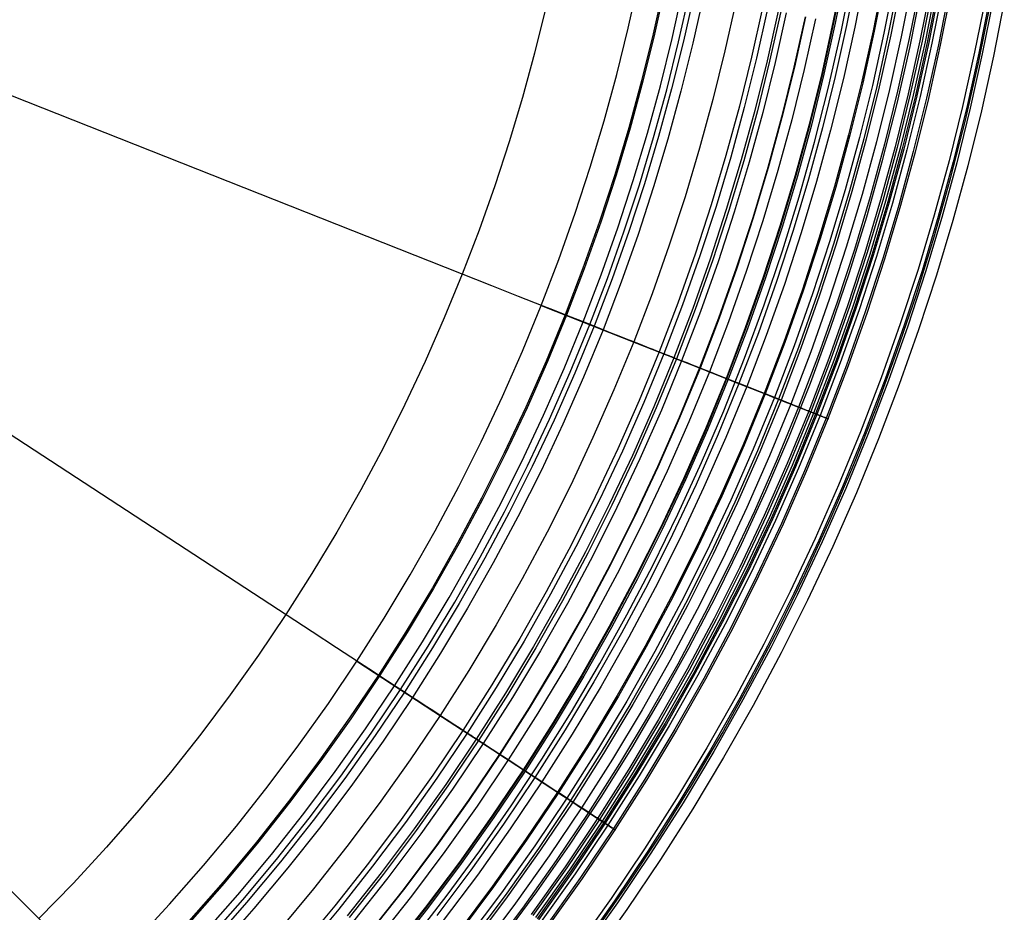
# Model space of a CAD drawing. Header units: millimetres. Extents: x -14 to 488, y -50 to 50.
# Tile 21 of 256: x 134 to 155, y -29 to -9. Entities that reach past the tile are written whole.
import ezdxf

# ---------------------------------------------------------------- set-up
doc = ezdxf.new("R2010")
doc.units = ezdxf.units.MM
doc.header["$MEASUREMENT"] = 0
doc.layers.add('Default', color=7, linetype='Continuous')

msp = doc.modelspace()

# ---------------------------------------------------------------- linework, layer by layer
at = {"layer": 'Default'}
for points in [[(151.675, -8.476), (151.461, -9.559), (151.22, -10.644), (150.951, -11.731), (150.654, -12.817), (150.329, -13.903), (149.975, -14.988), (149.593, -16.069), (149.182, -17.146), (148.742, -18.219), (148.273, -19.285), (147.775, -20.344), (147.248, -21.395), (146.693, -22.436), (146.11, -23.466), (145.498, -24.484), (144.859, -25.49), (144.193, -26.481), (143.499, -27.458), (142.78, -28.418), (142.034, -29.36)], [(151.689, -8.479), (151.475, -9.562), (151.234, -10.647), (150.965, -11.734), (150.668, -12.821), (150.343, -13.908), (149.989, -14.992), (149.607, -16.074), (149.195, -17.152), (148.755, -18.225), (148.286, -19.291), (147.788, -20.351), (147.261, -21.401), (146.706, -22.443), (146.122, -23.473), (145.511, -24.492), (144.871, -25.498), (144.205, -26.49), (143.511, -27.466), (142.791, -28.427), (142.046, -29.37)], [(151.725, -8.485), (151.511, -9.569), (151.269, -10.656), (151, -11.743), (150.703, -12.831), (150.377, -13.919), (150.023, -15.004), (149.641, -16.087), (149.229, -17.165), (148.788, -18.239), (148.319, -19.306), (147.821, -20.366), (147.293, -21.418), (146.738, -22.46), (146.154, -23.492), (145.542, -24.511), (144.902, -25.518), (144.235, -26.51), (143.54, -27.488), (142.82, -28.449), (142.074, -29.392)], [(142.52, -29.094), (143.238, -28.166), (143.932, -27.221), (144.602, -26.259), (145.257, -25.264), (145.888, -24.254), (146.492, -23.227), (147.07, -22.186), (147.627, -21.118), (148.157, -20.037), (148.658, -18.942), (149.132, -17.835), (149.578, -16.711), (149.996, -15.575), (150.384, -14.429), (150.742, -13.273), (151.07, -12.108), (151.368, -10.935), (151.636, -9.754), (151.873, -8.567)], [(151.967, -8.53), (151.752, -9.62), (151.51, -10.712), (151.239, -11.806), (150.94, -12.899), (150.613, -13.992), (150.257, -15.083), (149.872, -16.172), (149.458, -17.256), (149.015, -18.335), (148.544, -19.408), (148.043, -20.474), (147.513, -21.531), (146.954, -22.579), (146.367, -23.616), (145.752, -24.641), (145.108, -25.653), (144.438, -26.651), (143.74, -27.633), (143.016, -28.599)], [(152.142, -8.563), (151.926, -9.656), (151.682, -10.753), (151.411, -11.85), (151.111, -12.948), (150.782, -14.045), (150.425, -15.14), (150.039, -16.233), (149.623, -17.321), (149.179, -18.405), (148.705, -19.482), (148.202, -20.552), (147.67, -21.613), (147.11, -22.664), (146.52, -23.705), (145.902, -24.734), (145.257, -25.75), (144.584, -26.751), (143.883, -27.738), (143.156, -28.707)], [(152.142, -8.563), (151.926, -9.656), (151.682, -10.753), (151.411, -11.85), (151.111, -12.948), (150.782, -14.045), (150.425, -15.14), (150.039, -16.233), (149.623, -17.321), (149.179, -18.405), (148.705, -19.482), (148.202, -20.552), (147.67, -21.613), (147.11, -22.664), (146.52, -23.705), (145.902, -24.734), (145.257, -25.75), (144.584, -26.751), (143.883, -27.738), (143.156, -28.707)], [(136.58, -29.159), (137.324, -28.355), (138.047, -27.532), (138.748, -26.692), (139.425, -25.835), (140.079, -24.962), (140.71, -24.075), (141.316, -23.173), (141.897, -22.259), (142.453, -21.333), (142.983, -20.397), (143.488, -19.45), (143.966, -18.495), (144.419, -17.532), (144.845, -16.563), (145.245, -15.588), (145.619, -14.609), (145.967, -13.625), (146.288, -12.64), (146.584, -11.652), (146.854, -10.664), (147.098, -9.677), (147.317, -8.69)], [(147.852, -8.802), (147.63, -9.802), (147.382, -10.802), (147.109, -11.803), (146.809, -12.803), (146.484, -13.801), (146.132, -14.797), (145.753, -15.789), (145.348, -16.777), (144.916, -17.758), (144.457, -18.734), (143.973, -19.701), (143.462, -20.66), (142.924, -21.608), (142.361, -22.546), (141.773, -23.472), (141.159, -24.385), (140.521, -25.284), (139.858, -26.168), (139.172, -27.036), (138.462, -27.887), (137.73, -28.721)], [(147.881, -8.808), (147.659, -9.808), (147.411, -10.809), (147.138, -11.811), (146.838, -12.812), (146.512, -13.811), (146.16, -14.807), (145.781, -15.8), (145.375, -16.788), (144.943, -17.771), (144.484, -18.747), (143.999, -19.715), (143.488, -20.674), (142.95, -21.623), (142.387, -22.562), (141.798, -23.488), (141.184, -24.402), (140.545, -25.302), (139.882, -26.186), (139.195, -27.055), (138.485, -27.907), (137.752, -28.741)], [(152.532, -8.635), (152.315, -9.738), (152.069, -10.844), (151.795, -11.95), (151.493, -13.057), (151.162, -14.164), (150.801, -15.268), (150.412, -16.37), (149.993, -17.468), (149.545, -18.56), (149.067, -19.646), (148.56, -20.725), (148.023, -21.795), (147.458, -22.856), (146.864, -23.906), (146.241, -24.943), (145.589, -25.967), (144.911, -26.977), (144.204, -27.972), (143.471, -28.95)], [(152.559, -8.64), (152.341, -9.744), (152.096, -10.85), (151.822, -11.957), (151.519, -13.065), (151.187, -14.172), (150.827, -15.277), (150.437, -16.379), (150.018, -17.478), (149.569, -18.571), (149.091, -19.658), (148.584, -20.737), (148.047, -21.808), (147.482, -22.869), (146.887, -23.919), (146.264, -24.957), (145.612, -25.982), (144.933, -26.993), (144.226, -27.988), (143.493, -28.966)], [(152.765, -8.678), (152.547, -9.787), (152.3, -10.898), (152.025, -12.01), (151.721, -13.123), (151.388, -14.234), (151.026, -15.345), (150.634, -16.452), (150.213, -17.555), (149.763, -18.653), (149.282, -19.744), (148.773, -20.829), (148.234, -21.904), (147.666, -22.97), (147.068, -24.025), (146.442, -25.068), (145.788, -26.097), (145.105, -27.112), (144.396, -28.112), (143.659, -29.094)], [(152.859, -8.695), (152.64, -9.806), (152.393, -10.919), (152.117, -12.034), (151.813, -13.149), (151.479, -14.263), (151.116, -15.375), (150.724, -16.485), (150.302, -17.59), (149.851, -18.69), (149.369, -19.784), (148.859, -20.87), (148.319, -21.948), (147.749, -23.016), (147.151, -24.073), (146.523, -25.118), (145.868, -26.149), (145.184, -27.166), (144.473, -28.168), (143.735, -29.153)], [(152.914, -8.706), (152.695, -9.818), (152.447, -10.932), (152.171, -12.048), (151.866, -13.164), (151.532, -14.28), (151.169, -15.393), (150.776, -16.504), (150.354, -17.611), (149.902, -18.712), (149.42, -19.807), (148.909, -20.895), (148.368, -21.974), (147.798, -23.043), (147.199, -24.101), (146.571, -25.147), (145.914, -26.18), (145.23, -27.198), (144.518, -28.201), (143.779, -29.187)], [(153.134, -8.746), (152.913, -9.864), (152.665, -10.983), (152.387, -12.104), (152.081, -13.226), (151.745, -14.346), (151.38, -15.465), (150.986, -16.581), (150.562, -17.693), (150.107, -18.799), (149.624, -19.9), (149.11, -20.992), (148.567, -22.076), (147.994, -23.15), (147.392, -24.214), (146.761, -25.265), (146.101, -26.302), (145.414, -27.325), (144.698, -28.332), (143.956, -29.323)], [(153.31, -8.779), (153.088, -9.9), (152.839, -11.024), (152.56, -12.149), (152.253, -13.275), (151.916, -14.4), (151.55, -15.523), (151.154, -16.643), (150.728, -17.759), (150.272, -18.869), (149.786, -19.974), (149.271, -21.07), (148.725, -22.158), (148.151, -23.237), (147.546, -24.304), (146.913, -25.358), (146.251, -26.4), (145.561, -27.427), (144.843, -28.438), (144.097, -29.432)], [(138.037, -28.998), (138.776, -28.156), (139.493, -27.297), (140.186, -26.42), (140.855, -25.528), (141.5, -24.62), (142.119, -23.699), (142.713, -22.764), (143.282, -21.817), (143.824, -20.859), (144.34, -19.891), (144.83, -18.914), (145.293, -17.93), (145.729, -16.938), (146.138, -15.941), (146.52, -14.94), (146.876, -13.934), (147.204, -12.926), (147.507, -11.917), (147.783, -10.906), (148.033, -9.896), (148.257, -8.887)], [(138.145, -29.105), (138.885, -28.263), (139.603, -27.402), (140.299, -26.523), (140.972, -25.626), (141.621, -24.712), (142.247, -23.782), (142.836, -22.856), (143.401, -21.915), (143.942, -20.96), (144.46, -19.992), (144.952, -19.011), (145.42, -18.018), (145.862, -17.013), (146.279, -15.997), (146.655, -15.013), (147.007, -14.02), (147.335, -13.018), (147.639, -12.009), (147.917, -10.993), (148.172, -9.97), (148.401, -8.942)], [(148.5, -8.938), (148.274, -9.953), (148.023, -10.969), (147.745, -11.985), (147.441, -13), (147.11, -14.014), (146.753, -15.025), (146.368, -16.033), (145.957, -17.035), (145.518, -18.033), (145.053, -19.023), (144.561, -20.005), (144.042, -20.978), (143.496, -21.942), (142.924, -22.894), (142.327, -23.834), (141.704, -24.761), (141.055, -25.674), (140.382, -26.572), (139.685, -27.453), (138.965, -28.318), (138.222, -29.164)], [(148.701, -8.98), (148.475, -10), (148.222, -11.021), (147.944, -12.042), (147.638, -13.062), (147.306, -14.08), (146.946, -15.096), (146.56, -16.109), (146.147, -17.116), (145.706, -18.118), (145.239, -19.113), (144.744, -20.1), (144.222, -21.078), (143.674, -22.046), (143.1, -23.002), (142.499, -23.947), (141.873, -24.879), (141.222, -25.796), (140.546, -26.698), (139.846, -27.583), (139.122, -28.452), (138.375, -29.302)], [(144.435, -29.069), (145.152, -28.093), (145.843, -27.1), (146.52, -26.074), (147.171, -25.031), (147.794, -23.972), (148.391, -22.897), (148.966, -21.795), (149.512, -20.679), (150.03, -19.55), (150.518, -18.407), (150.979, -17.246), (151.41, -16.074), (151.811, -14.891), (152.18, -13.698), (152.519, -12.496), (152.827, -11.285), (153.103, -10.067), (153.348, -8.842)], [(144.435, -29.069), (145.152, -28.093), (145.843, -27.1), (146.52, -26.074), (147.171, -25.031), (147.794, -23.972), (148.391, -22.897), (148.966, -21.795), (149.512, -20.679), (150.03, -19.55), (150.518, -18.407), (150.979, -17.246), (151.41, -16.074), (151.811, -14.891), (152.18, -13.698), (152.519, -12.496), (152.827, -11.285), (153.103, -10.067), (153.348, -8.842)], [(153.537, -8.821), (153.315, -9.948), (153.064, -11.077), (152.784, -12.208), (152.475, -13.339), (152.137, -14.469), (151.769, -15.597), (151.371, -16.722), (150.943, -17.844), (150.485, -18.96), (149.997, -20.069), (149.479, -21.172), (148.931, -22.265), (148.353, -23.348), (147.746, -24.42), (147.11, -25.48), (146.445, -26.527), (145.751, -27.558), (145.03, -28.574)], [(153.583, -8.829), (153.36, -9.957), (153.109, -11.088), (152.829, -12.219), (152.52, -13.351), (152.181, -14.482), (151.812, -15.612), (151.414, -16.738), (150.986, -17.861), (150.527, -18.978), (150.039, -20.088), (149.52, -21.192), (148.972, -22.286), (148.394, -23.37), (147.786, -24.443), (147.149, -25.504), (146.483, -26.552), (145.789, -27.584), (145.067, -28.601)], [(153.648, -8.841), (153.425, -9.971), (153.173, -11.103), (152.893, -12.236), (152.583, -13.369), (152.244, -14.502), (151.875, -15.633), (151.476, -16.761), (151.047, -17.885), (150.588, -19.004), (150.099, -20.116), (149.58, -21.221), (149.031, -22.316), (148.452, -23.402), (147.843, -24.477), (147.205, -25.539), (146.539, -26.588), (145.844, -27.622), (145.12, -28.64)], [(153.693, -8.85), (153.47, -9.98), (153.218, -11.113), (152.938, -12.248), (152.628, -13.382), (152.288, -14.516), (151.919, -15.648), (151.52, -16.777), (151.09, -17.902), (150.631, -19.022), (150.141, -20.135), (149.622, -21.241), (149.072, -22.338), (148.492, -23.424), (147.883, -24.5), (147.245, -25.564), (146.578, -26.613), (145.882, -27.648), (145.158, -28.668)], [(153.725, -8.856), (153.502, -9.987), (153.25, -11.121), (152.969, -12.256), (152.659, -13.391), (152.319, -14.526), (151.949, -15.658), (151.55, -16.788), (151.12, -17.914), (150.66, -19.034), (150.171, -20.148), (149.65, -21.255), (149.1, -22.352), (148.52, -23.44), (147.911, -24.516), (147.272, -25.58), (146.604, -26.631), (145.908, -27.667), (145.184, -28.687)], [(153.795, -8.868), (153.571, -10.001), (153.319, -11.137), (153.037, -12.274), (152.727, -13.411), (152.387, -14.547), (152.017, -15.681), (151.616, -16.813), (151.186, -17.94), (150.726, -19.062), (150.235, -20.178), (149.714, -21.286), (149.163, -22.385), (148.583, -23.474), (147.972, -24.552), (147.332, -25.618), (146.664, -26.67), (145.966, -27.707), (145.241, -28.728)], [(153.932, -8.894), (153.708, -10.03), (153.455, -11.169), (153.173, -12.309), (152.862, -13.449), (152.52, -14.589), (152.149, -15.726), (151.748, -16.861), (151.317, -17.992), (150.855, -19.117), (150.363, -20.236), (149.84, -21.347), (149.288, -22.449), (148.706, -23.542), (148.093, -24.623), (147.452, -25.691), (146.781, -26.746), (146.082, -27.787), (145.354, -28.811)], [(153.972, -8.901), (153.747, -10.038), (153.494, -11.178), (153.212, -12.319), (152.9, -13.46), (152.559, -14.601), (152.187, -15.739), (151.786, -16.875), (151.354, -18.006), (150.892, -19.133), (150.399, -20.252), (149.876, -21.364), (149.324, -22.468), (148.741, -23.561), (148.128, -24.643), (147.486, -25.712), (146.815, -26.768), (146.115, -27.809), (145.387, -28.835)], [(149.389, -9.125), (149.159, -10.16), (148.903, -11.198), (148.619, -12.235), (148.309, -13.272), (147.971, -14.307), (147.606, -15.339), (147.214, -16.367), (146.794, -17.391), (146.346, -18.409), (145.871, -19.42), (145.368, -20.423), (144.838, -21.416), (144.281, -22.4), (143.698, -23.372), (143.088, -24.332), (142.451, -25.278), (141.79, -26.21), (141.103, -27.126), (140.391, -28.026), (139.656, -28.909)], [(154.708, -9.037), (154.48, -10.192), (154.223, -11.349), (153.937, -12.507), (153.62, -13.666), (153.273, -14.824), (152.896, -15.98), (152.489, -17.133), (152.05, -18.282), (151.581, -19.425), (151.081, -20.562), (150.55, -21.691), (149.989, -22.812), (149.397, -23.922), (148.775, -25.02), (148.123, -26.106), (147.441, -27.178), (146.731, -28.235), (145.992, -29.276)], [(154.796, -9.054), (154.568, -10.21), (154.31, -11.37), (154.023, -12.53), (153.706, -13.691), (153.359, -14.851), (152.981, -16.009), (152.572, -17.164), (152.133, -18.315), (151.663, -19.46), (151.162, -20.599), (150.63, -21.731), (150.068, -22.853), (149.475, -23.965), (148.852, -25.065), (148.199, -26.153), (147.516, -27.227), (146.804, -28.286), (146.064, -29.329)], [(154.872, -9.068), (154.643, -10.226), (154.385, -11.387), (154.098, -12.549), (153.78, -13.712), (153.432, -14.874), (153.054, -16.034), (152.645, -17.191), (152.205, -18.343), (151.734, -19.491), (151.233, -20.631), (150.7, -21.764), (150.137, -22.888), (149.543, -24.002), (148.919, -25.104), (148.265, -26.194), (147.581, -27.269), (146.868, -28.33), (146.126, -29.374)], [(155.112, -9.112), (154.882, -10.276), (154.623, -11.443), (154.334, -12.611), (154.015, -13.779), (153.665, -14.947), (153.285, -16.112), (152.874, -17.275), (152.432, -18.433), (151.959, -19.586), (151.455, -20.732), (150.92, -21.871), (150.354, -23), (149.757, -24.119), (149.13, -25.227), (148.472, -26.322), (147.785, -27.403), (147.069, -28.469), (146.323, -29.518)], [(146.372, -28.966), (147.085, -27.942), (147.783, -26.884), (148.453, -25.809), (149.096, -24.716), (149.712, -23.608), (150.304, -22.472), (150.868, -21.322), (151.402, -20.157), (151.905, -18.979), (152.38, -17.782), (152.825, -16.573), (153.238, -15.354), (153.619, -14.124), (153.968, -12.884), (154.285, -11.636), (154.57, -10.379), (154.822, -9.116)], [(145.335, -9.263), (145.101, -10.208), (144.842, -11.154), (144.56, -12.099), (144.252, -13.043), (143.919, -13.984), (143.561, -14.921), (143.178, -15.855), (142.77, -16.782), (142.337, -17.704), (141.879, -18.618), (141.396, -19.524), (140.888, -20.421), (140.356, -21.307), (139.8, -22.182), (139.22, -23.045), (138.616, -23.894), (137.99, -24.73), (137.341, -25.55), (136.671, -26.355), (135.979, -27.142), (135.267, -27.912), (134.534, -28.664)], [(145.335, -9.263), (145.101, -10.208), (144.842, -11.154), (144.56, -12.099), (144.252, -13.043), (143.919, -13.984), (143.561, -14.921), (143.178, -15.855), (142.77, -16.782), (142.337, -17.704), (141.879, -18.618), (141.396, -19.524), (140.888, -20.421), (140.356, -21.307), (139.8, -22.182), (139.22, -23.045), (138.616, -23.894), (137.99, -24.73), (137.341, -25.55), (136.671, -26.355), (135.979, -27.142), (135.267, -27.912), (134.534, -28.664)], [(149.959, -9.244), (149.726, -10.294), (149.466, -11.344), (149.179, -12.395), (148.865, -13.445), (148.523, -14.494), (148.153, -15.54), (147.755, -16.582), (147.329, -17.619), (146.876, -18.65), (146.395, -19.674), (145.885, -20.69), (145.349, -21.697), (144.784, -22.693), (144.193, -23.678), (143.575, -24.65), (142.93, -25.609), (142.26, -26.553), (141.564, -27.482), (140.843, -28.393), (140.098, -29.287)], [(150.066, -9.266), (149.832, -10.318), (149.571, -11.372), (149.284, -12.425), (148.968, -13.478), (148.626, -14.529), (148.255, -15.577), (147.856, -16.622), (147.43, -17.661), (146.975, -18.695), (146.492, -19.722), (145.982, -20.74), (145.444, -21.749), (144.878, -22.748), (144.286, -23.735), (143.666, -24.71), (143.02, -25.671), (142.348, -26.617), (141.65, -27.548), (140.928, -28.462), (140.181, -29.358)], [(150.291, -9.314), (150.056, -10.371), (149.794, -11.43), (149.505, -12.488), (149.188, -13.547), (148.843, -14.603), (148.471, -15.657), (148.07, -16.706), (147.641, -17.751), (147.185, -18.79), (146.699, -19.822), (146.186, -20.846), (145.646, -21.86), (145.077, -22.864), (144.481, -23.856), (143.859, -24.836), (143.209, -25.802), (142.534, -26.753), (141.833, -27.688), (141.106, -28.607)], [(150.347, -9.325), (150.111, -10.384), (149.849, -11.444), (149.56, -12.504), (149.242, -13.564), (148.897, -14.621), (148.524, -15.676), (148.123, -16.727), (147.694, -17.774), (147.236, -18.814), (146.751, -19.847), (146.237, -20.872), (145.695, -21.887), (145.126, -22.892), (144.53, -23.886), (143.906, -24.867), (143.256, -25.834), (142.58, -26.786), (141.878, -27.723), (141.15, -28.643)], [(150.464, -9.35), (150.228, -10.411), (149.965, -11.474), (149.675, -12.537), (149.357, -13.599), (149.011, -14.66), (148.637, -15.718), (148.235, -16.772), (147.804, -17.82), (147.345, -18.863), (146.858, -19.899), (146.343, -20.927), (145.801, -21.945), (145.23, -22.953), (144.632, -23.949), (144.007, -24.933), (143.355, -25.902), (142.677, -26.857), (141.973, -27.796), (141.244, -28.718)], [(150.868, -9.435), (150.63, -10.506), (150.364, -11.578), (150.071, -12.651), (149.75, -13.722), (149.401, -14.793), (149.024, -15.86), (148.618, -16.923), (148.184, -17.982), (147.721, -19.034), (147.229, -20.079), (146.71, -21.116), (146.162, -22.144), (145.586, -23.161), (144.983, -24.166), (144.352, -25.158), (143.694, -26.137), (143.01, -27.1), (142.299, -28.048), (141.564, -28.978)], [(150.878, -9.437), (150.64, -10.508), (150.374, -11.581), (150.081, -12.653), (149.76, -13.725), (149.411, -14.796), (149.033, -15.863), (148.628, -16.927), (148.193, -17.986), (147.73, -19.038), (147.239, -20.084), (146.719, -21.121), (146.171, -22.149), (145.595, -23.166), (144.991, -24.171), (144.36, -25.164), (143.702, -26.143), (143.018, -27.106), (142.308, -28.054), (141.572, -28.985)], [(151.087, -9.481), (150.848, -10.557), (150.582, -11.634), (150.287, -12.712), (149.965, -13.789), (149.614, -14.865), (149.235, -15.937), (148.827, -17.006), (148.39, -18.07), (147.925, -19.127), (147.431, -20.177), (146.909, -21.219), (146.359, -22.252), (145.78, -23.274), (145.174, -24.284), (144.54, -25.281), (143.879, -26.264), (143.191, -27.233), (142.477, -28.185), (141.738, -29.12)]]:
    msp.add_lwpolyline(points, dxfattribs=at)
at = {"layer": 'Default', "extrusion": (0.283644, 0.95893, 0)}
for points in [[(-148.316, 25.334), (-148.316, 25.301), (-148.317, 25.267), (-148.319, 25.234), (-148.322, 25.2), (-148.325, 25.165), (-148.33, 25.131), (-148.335, 25.096), (-148.341, 25.061), (-148.348, 25.027), (-148.355, 24.992), (-148.364, 24.957), (-148.374, 24.922), (-148.384, 24.887), (-148.395, 24.852), (-148.408, 24.817), (-148.421, 24.782), (-148.435, 24.748), (-148.45, 24.713), (-148.466, 24.679), (-148.483, 24.645), (-148.501, 24.612), (-148.52, 24.579), (-148.54, 24.546), (-148.56, 24.514), (-148.582, 24.482), (-148.604, 24.45), (-148.627, 24.419), (-148.651, 24.389), (-148.676, 24.359), (-148.702, 24.33), (-148.728, 24.301), (-148.755, 24.274), (-148.783, 24.247), (-148.811, 24.22), (-148.841, 24.195), (-148.87, 24.17), (-148.901, 24.146), (-148.932, 24.123), (-148.963, 24.1), (-148.995, 24.079), (-149.027, 24.058), (-149.06, 24.039), (-149.093, 24.02), (-149.127, 24.002), (-149.161, 23.985), (-149.195, 23.969), (-149.229, 23.954), (-149.264, 23.94), (-149.298, 23.926), (-149.333, 23.914), (-149.368, 23.903), (-149.403, 23.892), (-149.438, 23.883), (-149.473, 23.874), (-149.508, 23.866), (-149.543, 23.859), (-149.578, 23.853), (-149.612, 23.848), (-149.647, 23.844), (-149.681, 23.84), (-149.715, 23.838), (-149.749, 23.836), (-149.782, 23.835), (-149.816, 23.834), (-149.849, 23.835), (-149.883, 23.836), (-149.916, 23.838), (-149.951, 23.84), (-149.985, 23.844), (-150.019, 23.848), (-150.054, 23.853), (-150.089, 23.859), (-150.124, 23.866), (-150.158, 23.874), (-150.193, 23.883), (-150.228, 23.892), (-150.263, 23.903), (-150.298, 23.914), (-150.333, 23.926), (-150.368, 23.94), (-150.402, 23.954), (-150.437, 23.969), (-150.471, 23.985), (-150.505, 24.002), (-150.538, 24.02), (-150.571, 24.039), (-150.604, 24.058), (-150.637, 24.079), (-150.668, 24.1), (-150.7, 24.123), (-150.731, 24.146), (-150.761, 24.17), (-150.791, 24.195), (-150.82, 24.22), (-150.849, 24.247), (-150.876, 24.274), (-150.903, 24.301), (-150.93, 24.33), (-150.955, 24.359), (-150.98, 24.389), (-151.004, 24.419), (-151.027, 24.45), (-151.05, 24.482), (-151.071, 24.514), (-151.092, 24.546), (-151.111, 24.579), (-151.13, 24.612), (-151.148, 24.645), (-151.165, 24.679), (-151.181, 24.713), (-151.196, 24.748), (-151.21, 24.782), (-151.224, 24.817), (-151.236, 24.852), (-151.247, 24.887), (-151.258, 24.922), (-151.267, 24.957), (-151.276, 24.992), (-151.284, 25.027), (-151.291, 25.061), (-151.297, 25.096), (-151.302, 25.131), (-151.306, 25.165), (-151.31, 25.2), (-151.312, 25.234), (-151.314, 25.267), (-151.315, 25.301), (-151.316, 25.334)], [(-151.316, 25.334), (-151.315, 25.368), (-151.314, 25.401), (-151.312, 25.435), (-151.31, 25.469), (-151.306, 25.503), (-151.302, 25.538), (-151.297, 25.573), (-151.291, 25.607), (-151.284, 25.642), (-151.276, 25.677), (-151.267, 25.712), (-151.258, 25.747), (-151.247, 25.782), (-151.236, 25.817), (-151.224, 25.852), (-151.21, 25.886), (-151.196, 25.921), (-151.181, 25.955), (-151.165, 25.989), (-151.148, 26.023), (-151.13, 26.057), (-151.111, 26.09), (-151.092, 26.123), (-151.071, 26.155), (-151.05, 26.187), (-151.027, 26.219), (-151.004, 26.249), (-150.98, 26.28), (-150.955, 26.31), (-150.93, 26.339), (-150.903, 26.367), (-150.876, 26.395), (-150.849, 26.422), (-150.82, 26.448), (-150.791, 26.474), (-150.761, 26.499), (-150.731, 26.523), (-150.7, 26.546), (-150.668, 26.568), (-150.637, 26.59), (-150.604, 26.61), (-150.571, 26.63), (-150.538, 26.649), (-150.505, 26.667), (-150.471, 26.684), (-150.437, 26.7), (-150.402, 26.715), (-150.368, 26.729), (-150.333, 26.742), (-150.298, 26.755), (-150.263, 26.766), (-150.228, 26.776), (-150.193, 26.786), (-150.158, 26.795), (-150.124, 26.802), (-150.089, 26.809), (-150.054, 26.815), (-150.019, 26.82), (-149.985, 26.825), (-149.951, 26.828), (-149.916, 26.831), (-149.883, 26.833), (-149.849, 26.834), (-149.816, 26.834), (-149.782, 26.834), (-149.749, 26.833), (-149.715, 26.831), (-149.681, 26.828), (-149.647, 26.825), (-149.612, 26.82), (-149.578, 26.815), (-149.543, 26.809), (-149.508, 26.802), (-149.473, 26.795), (-149.438, 26.786), (-149.403, 26.776), (-149.368, 26.766), (-149.333, 26.755), (-149.298, 26.742), (-149.264, 26.729), (-149.229, 26.715), (-149.195, 26.7), (-149.161, 26.684), (-149.127, 26.667), (-149.093, 26.649), (-149.06, 26.63), (-149.027, 26.61), (-148.995, 26.59), (-148.963, 26.568), (-148.932, 26.546), (-148.901, 26.523), (-148.87, 26.499), (-148.841, 26.474), (-148.811, 26.448), (-148.783, 26.422), (-148.755, 26.395), (-148.728, 26.367), (-148.702, 26.339), (-148.676, 26.31), (-148.651, 26.28), (-148.627, 26.249), (-148.604, 26.219), (-148.582, 26.187), (-148.56, 26.155), (-148.54, 26.123), (-148.52, 26.09), (-148.501, 26.057), (-148.483, 26.023), (-148.466, 25.989), (-148.45, 25.955), (-148.435, 25.921), (-148.421, 25.886), (-148.408, 25.852), (-148.395, 25.817), (-148.384, 25.782), (-148.374, 25.747), (-148.364, 25.712), (-148.355, 25.677), (-148.348, 25.642), (-148.341, 25.607), (-148.335, 25.573), (-148.33, 25.538), (-148.325, 25.503), (-148.322, 25.469), (-148.319, 25.435), (-148.317, 25.401), (-148.316, 25.368), (-148.316, 25.334)]]:
    msp.add_lwpolyline(points, dxfattribs=at)
at = {"layer": 'Default', "extrusion": (0.368095, 0.929788, 0)}
msp.add_lwpolyline([(-141.993, 77.808), (-141.992, 77.812), (-141.991, 77.816), (-141.989, 77.821), (-141.987, 77.825), (-141.986, 77.829), (-141.984, 77.833), (-141.982, 77.838), (-141.98, 77.842), (-141.978, 77.846), (-141.975, 77.85), (-141.973, 77.854), (-141.97, 77.859), (-141.968, 77.863), (-141.965, 77.867), (-141.962, 77.871), (-141.959, 77.875), (-141.956, 77.879), (-141.953, 77.882), (-141.949, 77.886), (-141.946, 77.89), (-141.943, 77.893), (-141.939, 77.897), (-141.935, 77.901), (-141.931, 77.904), (-141.927, 77.907), (-141.923, 77.91), (-141.919, 77.913), (-141.915, 77.916), (-141.911, 77.919), (-141.906, 77.922), (-141.902, 77.925), (-141.897, 77.927), (-141.893, 77.93), (-141.888, 77.932), (-141.883, 77.934), (-141.879, 77.936), (-141.874, 77.938), (-141.869, 77.94), (-141.864, 77.942), (-141.859, 77.943), (-141.854, 77.945), (-141.85, 77.946), (-141.845, 77.947), (-141.84, 77.948), (-141.835, 77.949), (-141.83, 77.95), (-141.825, 77.951), (-141.82, 77.951), (-141.815, 77.952), (-141.81, 77.952), (-141.805, 77.952), (-141.8, 77.952), (-141.795, 77.952), (-141.791, 77.952), (-141.786, 77.951), (-141.781, 77.951), (-141.776, 77.95), (-141.772, 77.95), (-141.767, 77.949), (-141.763, 77.948), (-141.758, 77.947), (-141.754, 77.946), (-141.749, 77.945), (-141.745, 77.944)], dxfattribs=at)
at = {"layer": 'Default', "extrusion": (0.381154, 0.924512, 0)}
for points in [[(-144.672, 25.334), (-144.672, 25.301), (-144.673, 25.267), (-144.675, 25.234), (-144.678, 25.2), (-144.681, 25.165), (-144.686, 25.131), (-144.691, 25.096), (-144.697, 25.061), (-144.704, 25.027), (-144.712, 24.992), (-144.72, 24.957), (-144.73, 24.922), (-144.74, 24.887), (-144.752, 24.852), (-144.764, 24.817), (-144.777, 24.782), (-144.791, 24.748), (-144.806, 24.713), (-144.822, 24.679), (-144.839, 24.645), (-144.857, 24.612), (-144.876, 24.579), (-144.896, 24.546), (-144.916, 24.514), (-144.938, 24.482), (-144.96, 24.45), (-144.983, 24.419), (-145.007, 24.389), (-145.032, 24.359), (-145.058, 24.33), (-145.084, 24.301), (-145.111, 24.274), (-145.139, 24.247), (-145.168, 24.22), (-145.197, 24.195), (-145.226, 24.17), (-145.257, 24.146), (-145.288, 24.123), (-145.319, 24.1), (-145.351, 24.079), (-145.383, 24.058), (-145.416, 24.039), (-145.449, 24.02), (-145.483, 24.002), (-145.517, 23.985), (-145.551, 23.969), (-145.585, 23.954), (-145.62, 23.94), (-145.654, 23.926), (-145.689, 23.914), (-145.724, 23.903), (-145.759, 23.892), (-145.794, 23.883), (-145.829, 23.874), (-145.864, 23.866), (-145.899, 23.859), (-145.934, 23.853), (-145.968, 23.848), (-146.003, 23.844), (-146.037, 23.84), (-146.071, 23.838), (-146.105, 23.836), (-146.139, 23.835), (-146.172, 23.834), (-146.205, 23.835), (-146.239, 23.836), (-146.273, 23.838), (-146.307, 23.84), (-146.341, 23.844), (-146.375, 23.848), (-146.41, 23.853), (-146.445, 23.859), (-146.48, 23.866), (-146.515, 23.874), (-146.55, 23.883), (-146.585, 23.892), (-146.62, 23.903), (-146.654, 23.914), (-146.689, 23.926), (-146.724, 23.94), (-146.759, 23.954), (-146.793, 23.969), (-146.827, 23.985), (-146.861, 24.002), (-146.894, 24.02), (-146.928, 24.039), (-146.96, 24.058), (-146.993, 24.079), (-147.025, 24.1), (-147.056, 24.123), (-147.087, 24.146), (-147.117, 24.17), (-147.147, 24.195), (-147.176, 24.22), (-147.205, 24.247), (-147.233, 24.274), (-147.26, 24.301), (-147.286, 24.33), (-147.312, 24.359), (-147.336, 24.389), (-147.36, 24.419), (-147.384, 24.45), (-147.406, 24.482), (-147.427, 24.514), (-147.448, 24.546), (-147.468, 24.579), (-147.486, 24.612), (-147.504, 24.645), (-147.521, 24.679), (-147.537, 24.713), (-147.552, 24.748), (-147.567, 24.782), (-147.58, 24.817), (-147.592, 24.852), (-147.604, 24.887), (-147.614, 24.922), (-147.624, 24.957), (-147.632, 24.992), (-147.64, 25.027), (-147.647, 25.061), (-147.653, 25.096), (-147.658, 25.131), (-147.662, 25.165), (-147.666, 25.2), (-147.668, 25.234), (-147.67, 25.267), (-147.672, 25.301), (-147.672, 25.334)], [(-147.672, 25.334), (-147.672, 25.368), (-147.67, 25.401), (-147.668, 25.435), (-147.666, 25.469), (-147.662, 25.503), (-147.658, 25.538), (-147.653, 25.573), (-147.647, 25.607), (-147.64, 25.642), (-147.632, 25.677), (-147.624, 25.712), (-147.614, 25.747), (-147.604, 25.782), (-147.592, 25.817), (-147.58, 25.852), (-147.567, 25.886), (-147.552, 25.921), (-147.537, 25.955), (-147.521, 25.989), (-147.504, 26.023), (-147.486, 26.057), (-147.468, 26.09), (-147.448, 26.123), (-147.427, 26.155), (-147.406, 26.187), (-147.384, 26.219), (-147.36, 26.249), (-147.336, 26.28), (-147.312, 26.31), (-147.286, 26.339), (-147.26, 26.367), (-147.233, 26.395), (-147.205, 26.422), (-147.176, 26.448), (-147.147, 26.474), (-147.117, 26.499), (-147.087, 26.523), (-147.056, 26.546), (-147.025, 26.568), (-146.993, 26.59), (-146.96, 26.61), (-146.928, 26.63), (-146.894, 26.649), (-146.861, 26.667), (-146.827, 26.684), (-146.793, 26.7), (-146.759, 26.715), (-146.724, 26.729), (-146.689, 26.742), (-146.654, 26.755), (-146.62, 26.766), (-146.585, 26.776), (-146.55, 26.786), (-146.515, 26.795), (-146.48, 26.802), (-146.445, 26.809), (-146.41, 26.815), (-146.375, 26.82), (-146.341, 26.825), (-146.307, 26.828), (-146.273, 26.831), (-146.239, 26.833), (-146.205, 26.834), (-146.172, 26.834), (-146.139, 26.834), (-146.105, 26.833), (-146.071, 26.831), (-146.037, 26.828), (-146.003, 26.825), (-145.968, 26.82), (-145.934, 26.815), (-145.899, 26.809), (-145.864, 26.802), (-145.829, 26.795), (-145.794, 26.786), (-145.759, 26.776), (-145.724, 26.766), (-145.689, 26.755), (-145.654, 26.742), (-145.62, 26.729), (-145.585, 26.715), (-145.551, 26.7), (-145.517, 26.684), (-145.483, 26.667), (-145.449, 26.649), (-145.416, 26.63), (-145.383, 26.61), (-145.351, 26.59), (-145.319, 26.568), (-145.288, 26.546), (-145.257, 26.523), (-145.226, 26.499), (-145.197, 26.474), (-145.168, 26.448), (-145.139, 26.422), (-145.111, 26.395), (-145.084, 26.367), (-145.058, 26.339), (-145.032, 26.31), (-145.007, 26.28), (-144.983, 26.249), (-144.96, 26.219), (-144.938, 26.187), (-144.916, 26.155), (-144.896, 26.123), (-144.876, 26.09), (-144.857, 26.057), (-144.839, 26.023), (-144.822, 25.989), (-144.806, 25.955), (-144.791, 25.921), (-144.777, 25.886), (-144.764, 25.852), (-144.752, 25.817), (-144.74, 25.782), (-144.73, 25.747), (-144.72, 25.712), (-144.712, 25.677), (-144.704, 25.642), (-144.697, 25.607), (-144.691, 25.573), (-144.686, 25.538), (-144.681, 25.503), (-144.678, 25.469), (-144.675, 25.435), (-144.673, 25.401), (-144.672, 25.368), (-144.672, 25.334)]]:
    msp.add_lwpolyline(points, dxfattribs=at)
at = {"layer": 'Default', "extrusion": (0.474119, 0.880461, 0)}
for points in [[(-140.008, 25.334), (-140.009, 25.301), (-140.01, 25.267), (-140.012, 25.234), (-140.014, 25.2), (-140.018, 25.165), (-140.022, 25.131), (-140.027, 25.096), (-140.033, 25.061), (-140.04, 25.027), (-140.048, 24.992), (-140.057, 24.957), (-140.066, 24.922), (-140.077, 24.887), (-140.088, 24.852), (-140.1, 24.817), (-140.113, 24.782), (-140.128, 24.748), (-140.143, 24.713), (-140.159, 24.679), (-140.176, 24.645), (-140.194, 24.612), (-140.212, 24.579), (-140.232, 24.546), (-140.253, 24.514), (-140.274, 24.482), (-140.296, 24.45), (-140.32, 24.419), (-140.344, 24.389), (-140.368, 24.359), (-140.394, 24.33), (-140.42, 24.301), (-140.448, 24.274), (-140.475, 24.247), (-140.504, 24.22), (-140.533, 24.195), (-140.563, 24.17), (-140.593, 24.146), (-140.624, 24.123), (-140.655, 24.1), (-140.687, 24.079), (-140.72, 24.058), (-140.753, 24.039), (-140.786, 24.02), (-140.819, 24.002), (-140.853, 23.985), (-140.887, 23.969), (-140.921, 23.954), (-140.956, 23.94), (-140.991, 23.926), (-141.026, 23.914), (-141.06, 23.903), (-141.095, 23.892), (-141.13, 23.883), (-141.165, 23.874), (-141.2, 23.866), (-141.235, 23.859), (-141.27, 23.853), (-141.305, 23.848), (-141.339, 23.844), (-141.373, 23.84), (-141.407, 23.838), (-141.441, 23.836), (-141.475, 23.835), (-141.508, 23.834), (-141.541, 23.835), (-141.575, 23.836), (-141.609, 23.838), (-141.643, 23.84), (-141.677, 23.844), (-141.712, 23.848), (-141.746, 23.853), (-141.781, 23.859), (-141.816, 23.866), (-141.851, 23.874), (-141.886, 23.883), (-141.921, 23.892), (-141.956, 23.903), (-141.991, 23.914), (-142.026, 23.926), (-142.06, 23.94), (-142.095, 23.954), (-142.129, 23.969), (-142.163, 23.985), (-142.197, 24.002), (-142.231, 24.02), (-142.264, 24.039), (-142.297, 24.058), (-142.329, 24.079), (-142.361, 24.1), (-142.392, 24.123), (-142.423, 24.146), (-142.454, 24.17), (-142.483, 24.195), (-142.513, 24.22), (-142.541, 24.247), (-142.569, 24.274), (-142.596, 24.301), (-142.622, 24.33), (-142.648, 24.359), (-142.673, 24.389), (-142.697, 24.419), (-142.72, 24.45), (-142.742, 24.482), (-142.764, 24.514), (-142.784, 24.546), (-142.804, 24.579), (-142.823, 24.612), (-142.841, 24.645), (-142.858, 24.679), (-142.874, 24.713), (-142.889, 24.748), (-142.903, 24.782), (-142.916, 24.817), (-142.928, 24.852), (-142.94, 24.887), (-142.95, 24.922), (-142.96, 24.957), (-142.968, 24.992), (-142.976, 25.027), (-142.983, 25.061), (-142.989, 25.096), (-142.994, 25.131), (-142.999, 25.165), (-143.002, 25.2), (-143.005, 25.234), (-143.007, 25.267), (-143.008, 25.301), (-143.008, 25.334)], [(-143.008, 25.334), (-143.008, 25.368), (-143.007, 25.401), (-143.005, 25.435), (-143.002, 25.469), (-142.999, 25.503), (-142.994, 25.538), (-142.989, 25.573), (-142.983, 25.607), (-142.976, 25.642), (-142.968, 25.677), (-142.96, 25.712), (-142.95, 25.747), (-142.94, 25.782), (-142.928, 25.817), (-142.916, 25.852), (-142.903, 25.886), (-142.889, 25.921), (-142.874, 25.955), (-142.858, 25.989), (-142.841, 26.023), (-142.823, 26.057), (-142.804, 26.09), (-142.784, 26.123), (-142.764, 26.155), (-142.742, 26.187), (-142.72, 26.219), (-142.697, 26.249), (-142.673, 26.28), (-142.648, 26.31), (-142.622, 26.339), (-142.596, 26.367), (-142.569, 26.395), (-142.541, 26.422), (-142.513, 26.448), (-142.483, 26.474), (-142.454, 26.499), (-142.423, 26.523), (-142.392, 26.546), (-142.361, 26.568), (-142.329, 26.59), (-142.297, 26.61), (-142.264, 26.63), (-142.231, 26.649), (-142.197, 26.667), (-142.163, 26.684), (-142.129, 26.7), (-142.095, 26.715), (-142.06, 26.729), (-142.026, 26.742), (-141.991, 26.755), (-141.956, 26.766), (-141.921, 26.776), (-141.886, 26.786), (-141.851, 26.795), (-141.816, 26.802), (-141.781, 26.809), (-141.746, 26.815), (-141.712, 26.82), (-141.677, 26.825), (-141.643, 26.828), (-141.609, 26.831), (-141.575, 26.833), (-141.541, 26.834), (-141.508, 26.834), (-141.475, 26.834), (-141.441, 26.833), (-141.407, 26.831), (-141.373, 26.828), (-141.339, 26.825), (-141.305, 26.82), (-141.27, 26.815), (-141.235, 26.809), (-141.2, 26.802), (-141.165, 26.795), (-141.13, 26.786), (-141.095, 26.776), (-141.06, 26.766), (-141.026, 26.755), (-140.991, 26.742), (-140.956, 26.729), (-140.921, 26.715), (-140.887, 26.7), (-140.853, 26.684), (-140.819, 26.667), (-140.786, 26.649), (-140.753, 26.63), (-140.72, 26.61), (-140.687, 26.59), (-140.655, 26.568), (-140.624, 26.546), (-140.593, 26.523), (-140.563, 26.499), (-140.533, 26.474), (-140.504, 26.448), (-140.475, 26.422), (-140.448, 26.395), (-140.42, 26.367), (-140.394, 26.339), (-140.368, 26.31), (-140.344, 26.28), (-140.32, 26.249), (-140.296, 26.219), (-140.274, 26.187), (-140.253, 26.155), (-140.232, 26.123), (-140.212, 26.09), (-140.194, 26.057), (-140.176, 26.023), (-140.159, 25.989), (-140.143, 25.955), (-140.128, 25.921), (-140.113, 25.886), (-140.1, 25.852), (-140.088, 25.817), (-140.077, 25.782), (-140.066, 25.747), (-140.057, 25.712), (-140.048, 25.677), (-140.04, 25.642), (-140.033, 25.607), (-140.027, 25.573), (-140.022, 25.538), (-140.018, 25.503), (-140.014, 25.469), (-140.012, 25.435), (-140.01, 25.401), (-140.009, 25.368), (-140.008, 25.334)]]:
    msp.add_lwpolyline(points, dxfattribs=at)
at = {"layer": 'Default', "extrusion": (0.54721, 0.836996, 0)}
msp.add_lwpolyline([(-132.169, 77.808), (-132.168, 77.812), (-132.166, 77.816), (-132.165, 77.821), (-132.163, 77.825), (-132.162, 77.829), (-132.16, 77.833), (-132.158, 77.838), (-132.156, 77.842), (-132.154, 77.846), (-132.151, 77.85), (-132.149, 77.854), (-132.146, 77.859), (-132.144, 77.863), (-132.141, 77.867), (-132.138, 77.871), (-132.135, 77.875), (-132.132, 77.879), (-132.129, 77.882), (-132.125, 77.886), (-132.122, 77.89), (-132.118, 77.893), (-132.115, 77.897), (-132.111, 77.901), (-132.107, 77.904), (-132.103, 77.907), (-132.099, 77.91), (-132.095, 77.913), (-132.091, 77.916), (-132.087, 77.919), (-132.082, 77.922), (-132.078, 77.925), (-132.073, 77.927), (-132.069, 77.93), (-132.064, 77.932), (-132.059, 77.934), (-132.055, 77.936), (-132.05, 77.938), (-132.045, 77.94), (-132.04, 77.942), (-132.035, 77.943), (-132.03, 77.945), (-132.026, 77.946), (-132.021, 77.947), (-132.016, 77.948), (-132.011, 77.949), (-132.006, 77.95), (-132.001, 77.951), (-131.996, 77.951), (-131.991, 77.952), (-131.986, 77.952), (-131.981, 77.952), (-131.976, 77.952), (-131.971, 77.952), (-131.967, 77.952), (-131.962, 77.951), (-131.957, 77.951), (-131.952, 77.95), (-131.948, 77.95), (-131.943, 77.949), (-131.939, 77.948), (-131.934, 77.947), (-131.93, 77.946), (-131.925, 77.945), (-131.921, 77.944)], dxfattribs=at)
at = {"layer": 'Default', "extrusion": (0.561162, 0.827706, 0)}
for points in [[(-134.423, 25.334), (-134.423, 25.301), (-134.424, 25.267), (-134.426, 25.234), (-134.429, 25.2), (-134.433, 25.165), (-134.437, 25.131), (-134.442, 25.096), (-134.448, 25.061), (-134.455, 25.027), (-134.463, 24.992), (-134.471, 24.957), (-134.481, 24.922), (-134.491, 24.887), (-134.503, 24.852), (-134.515, 24.817), (-134.528, 24.782), (-134.542, 24.748), (-134.558, 24.713), (-134.574, 24.679), (-134.591, 24.645), (-134.608, 24.612), (-134.627, 24.579), (-134.647, 24.546), (-134.668, 24.514), (-134.689, 24.482), (-134.711, 24.45), (-134.734, 24.419), (-134.758, 24.389), (-134.783, 24.359), (-134.809, 24.33), (-134.835, 24.301), (-134.862, 24.274), (-134.89, 24.247), (-134.919, 24.22), (-134.948, 24.195), (-134.978, 24.17), (-135.008, 24.146), (-135.039, 24.123), (-135.07, 24.1), (-135.102, 24.079), (-135.135, 24.058), (-135.167, 24.039), (-135.201, 24.02), (-135.234, 24.002), (-135.268, 23.985), (-135.302, 23.969), (-135.336, 23.954), (-135.371, 23.94), (-135.406, 23.926), (-135.44, 23.914), (-135.475, 23.903), (-135.51, 23.892), (-135.545, 23.883), (-135.58, 23.874), (-135.615, 23.866), (-135.65, 23.859), (-135.685, 23.853), (-135.719, 23.848), (-135.754, 23.844), (-135.788, 23.84), (-135.822, 23.838), (-135.856, 23.836), (-135.89, 23.835), (-135.923, 23.834), (-135.956, 23.835), (-135.99, 23.836), (-136.024, 23.838), (-136.058, 23.84), (-136.092, 23.844), (-136.127, 23.848), (-136.161, 23.853), (-136.196, 23.859), (-136.231, 23.866), (-136.266, 23.874), (-136.301, 23.883), (-136.336, 23.892), (-136.371, 23.903), (-136.406, 23.914), (-136.44, 23.926), (-136.475, 23.94), (-136.51, 23.954), (-136.544, 23.969), (-136.578, 23.985), (-136.612, 24.002), (-136.645, 24.02), (-136.679, 24.039), (-136.711, 24.058), (-136.744, 24.079), (-136.776, 24.1), (-136.807, 24.123), (-136.838, 24.146), (-136.868, 24.17), (-136.898, 24.195), (-136.927, 24.22), (-136.956, 24.247), (-136.984, 24.274), (-137.011, 24.301), (-137.037, 24.33), (-137.063, 24.359), (-137.088, 24.389), (-137.112, 24.419), (-137.135, 24.45), (-137.157, 24.482), (-137.179, 24.514), (-137.199, 24.546), (-137.219, 24.579), (-137.238, 24.612), (-137.255, 24.645), (-137.272, 24.679), (-137.288, 24.713), (-137.304, 24.748), (-137.318, 24.782), (-137.331, 24.817), (-137.343, 24.852), (-137.355, 24.887), (-137.365, 24.922), (-137.375, 24.957), (-137.383, 24.992), (-137.391, 25.027), (-137.398, 25.061), (-137.404, 25.096), (-137.409, 25.131), (-137.413, 25.165), (-137.417, 25.2), (-137.42, 25.234), (-137.422, 25.267), (-137.423, 25.301), (-137.423, 25.334)], [(-137.423, 25.334), (-137.423, 25.368), (-137.422, 25.401), (-137.42, 25.435), (-137.417, 25.469), (-137.413, 25.503), (-137.409, 25.538), (-137.404, 25.573), (-137.398, 25.607), (-137.391, 25.642), (-137.383, 25.677), (-137.375, 25.712), (-137.365, 25.747), (-137.355, 25.782), (-137.343, 25.817), (-137.331, 25.852), (-137.318, 25.886), (-137.304, 25.921), (-137.288, 25.955), (-137.272, 25.989), (-137.255, 26.023), (-137.238, 26.057), (-137.219, 26.09), (-137.199, 26.123), (-137.179, 26.155), (-137.157, 26.187), (-137.135, 26.219), (-137.112, 26.249), (-137.088, 26.28), (-137.063, 26.31), (-137.037, 26.339), (-137.011, 26.367), (-136.984, 26.395), (-136.956, 26.422), (-136.927, 26.448), (-136.898, 26.474), (-136.868, 26.499), (-136.838, 26.523), (-136.807, 26.546), (-136.776, 26.568), (-136.744, 26.59), (-136.711, 26.61), (-136.679, 26.63), (-136.645, 26.649), (-136.612, 26.667), (-136.578, 26.684), (-136.544, 26.7), (-136.51, 26.715), (-136.475, 26.729), (-136.44, 26.742), (-136.406, 26.755), (-136.371, 26.766), (-136.336, 26.776), (-136.301, 26.786), (-136.266, 26.795), (-136.231, 26.802), (-136.196, 26.809), (-136.161, 26.815), (-136.127, 26.82), (-136.092, 26.825), (-136.058, 26.828), (-136.024, 26.831), (-135.99, 26.833), (-135.956, 26.834), (-135.923, 26.834), (-135.89, 26.834), (-135.856, 26.833), (-135.822, 26.831), (-135.788, 26.828), (-135.754, 26.825), (-135.719, 26.82), (-135.685, 26.815), (-135.65, 26.809), (-135.615, 26.802), (-135.58, 26.795), (-135.545, 26.786), (-135.51, 26.776), (-135.475, 26.766), (-135.44, 26.755), (-135.406, 26.742), (-135.371, 26.729), (-135.336, 26.715), (-135.302, 26.7), (-135.268, 26.684), (-135.234, 26.667), (-135.201, 26.649), (-135.167, 26.63), (-135.135, 26.61), (-135.102, 26.59), (-135.07, 26.568), (-135.039, 26.546), (-135.008, 26.523), (-134.978, 26.499), (-134.948, 26.474), (-134.919, 26.448), (-134.89, 26.422), (-134.862, 26.395), (-134.835, 26.367), (-134.809, 26.339), (-134.783, 26.31), (-134.758, 26.28), (-134.734, 26.249), (-134.711, 26.219), (-134.689, 26.187), (-134.668, 26.155), (-134.647, 26.123), (-134.627, 26.09), (-134.608, 26.057), (-134.591, 26.023), (-134.574, 25.989), (-134.558, 25.955), (-134.542, 25.921), (-134.528, 25.886), (-134.515, 25.852), (-134.503, 25.817), (-134.491, 25.782), (-134.481, 25.747), (-134.471, 25.712), (-134.463, 25.677), (-134.455, 25.642), (-134.448, 25.607), (-134.442, 25.573), (-134.437, 25.538), (-134.433, 25.503), (-134.429, 25.469), (-134.426, 25.435), (-134.424, 25.401), (-134.423, 25.368), (-134.423, 25.334)]]:
    msp.add_lwpolyline(points, dxfattribs=at)
at = {"layer": 'Default'}
for points in [[(145.245, -15.588, 77.664), (147.274, -16.391, 69.832), (148.618, -16.923, 63.954), (149.093, -17.111, 61.594), (149.469, -17.26, 59.535), (150.018, -17.478, 56.064), (150.424, -17.638, 53.106), (150.728, -17.759, 50.456), (150.945, -17.845, 47.938), (151.09, -17.902, 45.377), (151.174, -17.935, 42.659), (151.186, -17.94, 39.922), (151.161, -17.93, 38.608), (151.113, -17.911, 37.365), (151.04, -17.882, 36.219), (150.995, -17.864, 35.691), (150.943, -17.844, 35.197), (150.885, -17.821, 34.74), (150.821, -17.796, 34.317), (150.752, -17.768, 33.926), (150.679, -17.739, 33.566), (150.602, -17.709, 33.235), (150.522, -17.677, 32.93), (150.439, -17.644, 32.65), (150.354, -17.611, 32.392), (150.268, -17.576, 32.154), (150.18, -17.542, 31.935), (150.091, -17.506, 31.731), (150, -17.471, 31.54), (149.908, -17.434, 31.36), (149.815, -17.397, 31.187), (149.623, -17.321, 30.857), (148.927, -17.046, 29.72), (148.827, -17.006, 29.544), (148.728, -16.967, 29.36), (148.63, -16.928, 29.168), (148.536, -16.891, 28.967), (148.444, -16.854, 28.758), (148.356, -16.82, 28.539), (148.314, -16.803, 28.426), (148.273, -16.787, 28.31), (148.233, -16.771, 28.191), (148.195, -16.756, 28.07), (148.158, -16.741, 27.946), (148.123, -16.727, 27.819), (148.089, -16.714, 27.689), (148.057, -16.701, 27.556), (148.027, -16.689, 27.419), (147.998, -16.678, 27.278), (147.971, -16.667, 27.134), (147.946, -16.657, 26.987), (147.924, -16.648, 26.837), (147.904, -16.641, 26.683), (147.887, -16.634, 26.527), (147.872, -16.628, 26.368), (147.861, -16.624, 26.205), (147.853, -16.62, 26.04), (147.848, -16.619, 25.872), (147.847, -16.618, 25.702), (147.85, -16.619, 25.528), (147.856, -16.622, 25.353), (147.867, -16.626, 25.175), (147.882, -16.632, 24.994), (147.901, -16.64, 24.811), (147.925, -16.649, 24.627), (147.954, -16.66, 24.44), (147.988, -16.674, 24.251), (148.026, -16.689, 24.061), (148.07, -16.706, 23.869), (148.12, -16.726, 23.676), (148.174, -16.748, 23.481), (148.235, -16.772, 23.285), (148.301, -16.798, 23.088), (148.374, -16.827, 22.891), (148.452, -16.858, 22.692), (148.537, -16.891, 22.493), (148.628, -16.927, 22.293), (148.723, -16.965, 22.095), (148.823, -17.004, 21.9), (149.028, -17.086, 21.518), (149.675, -17.342, 20.374), (149.89, -17.427, 19.976), (150.1, -17.51, 19.561), (150.202, -17.55, 19.345), (150.302, -17.59, 19.123), (150.4, -17.629, 18.895), (150.495, -17.666, 18.659), (150.587, -17.703, 18.416), (150.675, -17.738, 18.163), (150.759, -17.771, 17.902), (150.84, -17.803, 17.63), (150.915, -17.833, 17.348), (150.986, -17.861, 17.055), (151.051, -17.887, 16.75), (151.111, -17.91, 16.433), (151.164, -17.931, 16.102), (151.21, -17.949, 15.757), (151.249, -17.965, 15.399), (151.28, -17.977, 15.025), (151.303, -17.986, 14.635), (151.317, -17.992, 14.229), (151.366, -18.011, 10.965), (151.354, -18.006, 10.041), (151.32, -17.993, 9.192), (151.293, -17.982, 8.793), (151.26, -17.969, 8.411), (151.219, -17.953, 8.043), (151.17, -17.934, 7.691), (151.113, -17.911, 7.352), (151.081, -17.899, 7.187), (151.047, -17.885, 7.026), (151.01, -17.87, 6.863), (150.971, -17.855, 6.703), (150.929, -17.838, 6.545), (150.884, -17.821, 6.388), (150.789, -17.783, 6.082), (150.686, -17.742, 5.784), (150.576, -17.699, 5.496), (150.46, -17.653, 5.218), (150.339, -17.605, 4.951), (150.213, -17.555, 4.695), (150.084, -17.504, 4.45), (149.953, -17.452, 4.219), (149.82, -17.399, 4), (149.688, -17.347, 3.795), (149.557, -17.295, 3.605), (149.428, -17.244, 3.43), (149.302, -17.194, 3.271), (149.241, -17.17, 3.197), (149.182, -17.146, 3.128), (149.058, -17.097, 2.989), (148.936, -17.049, 2.859), (148.817, -17.002, 2.735), (148.699, -16.955, 2.619), (148.583, -16.909, 2.51), (148.466, -16.863, 2.407), (148.351, -16.817, 2.31), (148.235, -16.772, 2.219), (148.118, -16.725, 2.134), (147.999, -16.678, 2.053), (147.939, -16.655, 2.015), (147.879, -16.631, 1.978), (147.817, -16.606, 1.941), (147.692, -16.557, 1.872), (147.628, -16.531, 1.838), (147.562, -16.505, 1.806), (147.495, -16.479, 1.774), (147.358, -16.424, 1.714), (147.214, -16.367, 1.657), (147.063, -16.308, 1.603), (146.904, -16.245, 1.552), (146.737, -16.178, 1.504), (146.56, -16.109, 1.46), (146.374, -16.035, 1.419), (146.178, -15.957, 1.381), (145.971, -15.875, 1.347), (145.753, -15.789, 1.316), (145.523, -15.698, 1.289), (145.282, -15.603, 1.265), (144.761, -15.396, 1.229), (144.189, -15.17, 1.207), (105.871, 0, 1.2)], [(141.316, -23.173, 77.664), (143.142, -24.367, 69.832), (144.352, -25.158, 63.954), (144.78, -25.438, 61.594), (145.118, -25.659, 59.535), (145.612, -25.982, 56.064), (145.978, -26.221, 53.106), (146.251, -26.4, 50.456), (146.446, -26.528, 47.938), (146.578, -26.613, 45.377), (146.653, -26.663, 42.659), (146.664, -26.67, 39.922), (146.641, -26.655, 38.608), (146.597, -26.626, 37.365), (146.532, -26.584, 36.219), (146.492, -26.557, 35.691), (146.445, -26.527, 35.197), (146.392, -26.492, 34.74), (146.335, -26.455, 34.317), (146.273, -26.414, 33.926), (146.207, -26.371, 33.566), (146.138, -26.326, 33.235), (146.065, -26.279, 32.93), (145.991, -26.23, 32.65), (145.914, -26.18, 32.392), (145.837, -26.129, 32.154), (145.758, -26.077, 31.935), (145.678, -26.025, 31.731), (145.596, -25.972, 31.54), (145.513, -25.918, 31.36), (145.429, -25.863, 31.187), (145.257, -25.75, 30.857), (144.63, -25.34, 29.72), (144.54, -25.281, 29.544), (144.451, -25.223, 29.36), (144.363, -25.165, 29.168), (144.278, -25.11, 28.967), (144.195, -25.056, 28.758), (144.116, -25.004, 28.539), (144.078, -24.979, 28.426), (144.041, -24.955, 28.31), (144.005, -24.932, 28.191), (143.971, -24.909, 28.07), (143.938, -24.888, 27.946), (143.906, -24.867, 27.819), (143.876, -24.847, 27.689), (143.847, -24.828, 27.556), (143.819, -24.81, 27.419), (143.793, -24.793, 27.278), (143.769, -24.777, 27.134), (143.747, -24.763, 26.987), (143.727, -24.75, 26.837), (143.709, -24.738, 26.683), (143.693, -24.728, 26.527), (143.68, -24.719, 26.368), (143.67, -24.713, 26.205), (143.663, -24.708, 26.04), (143.659, -24.705, 25.872), (143.658, -24.704, 25.702), (143.66, -24.706, 25.528), (143.666, -24.71, 25.353), (143.676, -24.716, 25.175), (143.689, -24.725, 24.994), (143.707, -24.736, 24.811), (143.728, -24.75, 24.627), (143.754, -24.767, 24.44), (143.784, -24.787, 24.251), (143.819, -24.81, 24.061), (143.859, -24.836, 23.869), (143.903, -24.865, 23.676), (143.953, -24.897, 23.481), (144.007, -24.933, 23.285), (144.067, -24.972, 23.088), (144.132, -25.014, 22.891), (144.202, -25.061, 22.692), (144.279, -25.11, 22.493), (144.36, -25.164, 22.293), (144.447, -25.22, 22.095), (144.536, -25.279, 21.9), (144.721, -25.4, 21.518), (145.304, -25.78, 20.374), (145.497, -25.907, 19.976), (145.685, -26.03, 19.561), (145.778, -26.09, 19.345), (145.868, -26.149, 19.123), (145.956, -26.207, 18.895), (146.041, -26.263, 18.659), (146.124, -26.317, 18.416), (146.203, -26.369, 18.163), (146.279, -26.418, 17.902), (146.352, -26.466, 17.63), (146.42, -26.51, 17.348), (146.483, -26.552, 17.055), (146.542, -26.59, 16.75), (146.596, -26.625, 16.433), (146.643, -26.656, 16.102), (146.685, -26.684, 15.757), (146.72, -26.707, 15.399), (146.748, -26.725, 15.025), (146.769, -26.738, 14.635), (146.781, -26.746, 14.229), (146.825, -26.775, 10.965), (146.815, -26.768, 10.041), (146.784, -26.748, 9.192), (146.76, -26.733, 8.793), (146.73, -26.713, 8.411), (146.693, -26.689, 8.043), (146.649, -26.66, 7.691), (146.598, -26.627, 7.352), (146.569, -26.608, 7.187), (146.539, -26.588, 7.026), (146.505, -26.566, 6.863), (146.47, -26.543, 6.703), (146.432, -26.518, 6.545), (146.392, -26.492, 6.388), (146.306, -26.436, 6.082), (146.214, -26.375, 5.784), (146.115, -26.311, 5.496), (146.01, -26.242, 5.218), (145.901, -26.171, 4.951), (145.788, -26.097, 4.695), (145.672, -26.021, 4.45), (145.553, -25.944, 4.219), (145.434, -25.866, 4), (145.315, -25.788, 3.795), (145.197, -25.711, 3.605), (145.081, -25.635, 3.43), (144.968, -25.561, 3.271), (144.913, -25.525, 3.197), (144.859, -25.49, 3.128), (144.748, -25.417, 2.989), (144.638, -25.346, 2.859), (144.531, -25.275, 2.735), (144.425, -25.206, 2.619), (144.32, -25.137, 2.51), (144.215, -25.069, 2.407), (144.111, -25.001, 2.31), (144.007, -24.933, 2.219), (143.901, -24.864, 2.134), (143.795, -24.794, 2.053), (143.741, -24.759, 2.015), (143.686, -24.723, 1.978), (143.631, -24.687, 1.941), (143.518, -24.613, 1.872), (143.46, -24.575, 1.838), (143.401, -24.537, 1.806), (143.341, -24.497, 1.774), (143.217, -24.416, 1.714), (143.088, -24.332, 1.657), (142.952, -24.243, 1.603), (142.809, -24.149, 1.552), (142.658, -24.051, 1.504), (142.499, -23.947, 1.46), (142.332, -23.838, 1.419), (142.155, -23.722, 1.381), (141.969, -23.6, 1.347), (141.773, -23.472, 1.316), (141.566, -23.337, 1.289), (141.349, -23.195, 1.265), (140.88, -22.888, 1.229), (140.365, -22.551, 1.207), (105.871, 0, 1.2)], [(135.012, -29.141, 1.207), (105.871, 0, 1.2)]]:
    msp.add_polyline3d(points, dxfattribs=at)

doc.saveas('drawing.dxf')
